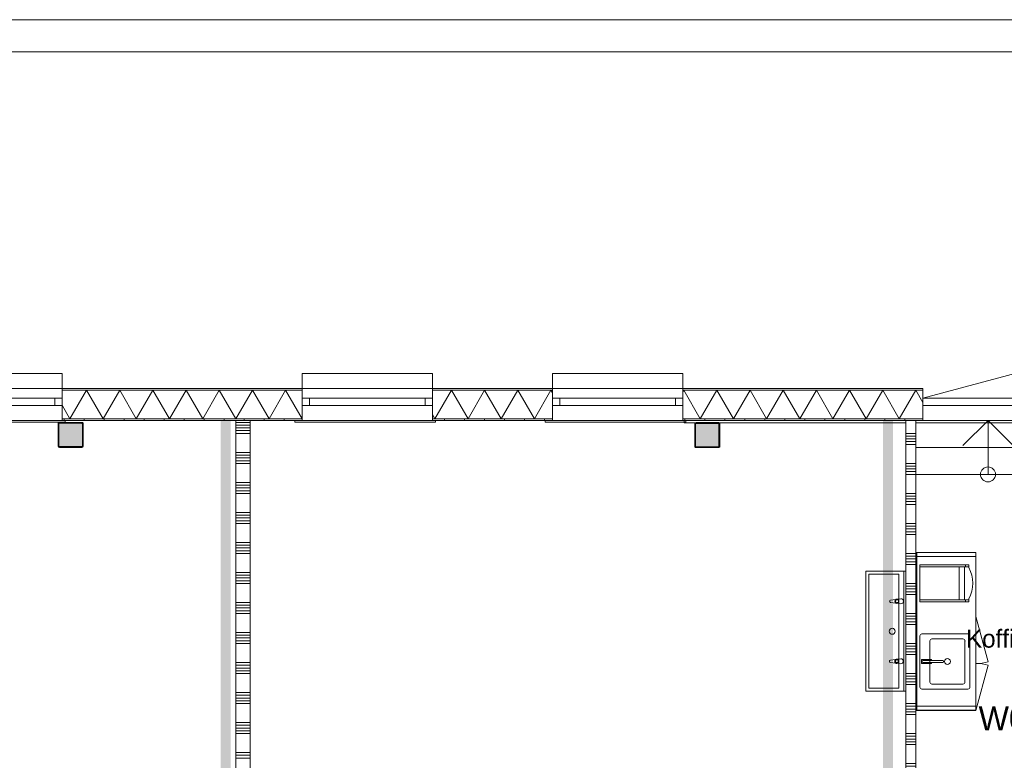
# Model space of a CAD drawing. Header units: millimetres. Extents: x -850 to 154668, y -25041 to 71030.
# Tile 172 of 211: x 40757 to 50593, y 46832 to 54235. Entities that reach past the tile are written whole.
import ezdxf
from ezdxf.enums import TextEntityAlignment as Align

# ---------------------------------------------------------------- set-up
doc = ezdxf.new("R2010")
doc.units = ezdxf.units.MM
doc.header["$MEASUREMENT"] = 0
doc.linetypes.add('Wipeout_Contour', pattern=[1000, 0, -1000])
for name, color, linetype in [('New_21 Buitenwanden', 7, 'Continuous'), ('New_21 Buitenwanden Deuren', 7, 'Continuous'), ('New_21 Buitenwanden Doorsnede-arcering', 7, 'Continuous'), ('New_21 Buitenwanden Laagscheidingslijnen', 7, 'Continuous'), ('New_21 Buitenwanden Ramen', 7, 'Continuous'), ('New_22 NC Binnenwanden', 7, 'Continuous'), ('New_22 NC Binnenwanden Doorsnede-arcering', 7, 'Continuous'), ('New_23 Vloeren', 7, 'Continuous'), ('New_24 Trappen', 7, 'Continuous'), ('New_72 Vaste Inrichting', 7, 'Continuous'), ('New_73 Keuken', 7, 'Continuous'), ('New_73 Keuken Afdek-arcering', 7, 'Continuous'), ('New_74 Sanitair', 7, 'Continuous'), ('New_Info Wandafwerking aanduiding', 7, 'Continuous'), ('New_Info Wandafwerking aanduiding Doorsnede-arcering', 7, 'Continuous'), ('New_Z Ruimtefuncties', 7, 'Continuous'), ('New_Z Ruimtefuncties Zone omranding', 7, 'Continuous'), ('New_Z Ruimtefuncties Zone tekst', 7, 'Continuous'), ('S-COLS-____-OTLN.RVT S', 7, 'Continuous'), ('S-COLS-____-OTLN.RVT S 2D arcering', 7, 'Continuous')]:
    doc.layers.add(name, color=color, linetype=linetype)
doc.styles.add('GENERATED_STYLE_1', font='txt')
doc.styles.add('GENERATED_STYLE_2', font='txt')
doc.linetypes.add('Regenwater', pattern='A,0,[1,UO-721 _wandafwerkingen 1e verdieping_2022-06-211.Shx,S=11.404762,R=0,X=0,Y=0.005006],-1499.5,0', length=1499.5)
pattern_1 = [(270, (0, 0), (200, 0), [])]

# ---------------------------------------------------------------- blocks, each defined once
blk = doc.blocks.new('Slab_3_2', base_point=(0, 51154.6))
at = {"layer": 'New_23 Vloeren', "color": 1, "linetype": 'Continuous', "lineweight": 0, "flags": 128}
blk.add_lwpolyline([(25600, 49879.9), (31400.4, 49880), (31400.4, 50230), (31940.2, 50230), (31940.2, 50378.2), (33240.2, 50378.2), (33240.2, 50230), (49780.3, 50230), (49780.3, 50378.2), (51080.3, 50378.2)], dxfattribs=at)
blk = doc.blocks.new('Wall_52_2', base_point=(49720.4, 47372.4))
at = {"color": 254, "linetype": 'Wipeout_Contour', "lineweight": 0, "ltscale": 275501.718551}
blk.add_wipeout([(49720.4, 47332.4), (50310.4, 47332.4), (50310.4, 47372.4), (49720.4, 47372.4)], dxfattribs=at).dxf.layer = 'New_73 Keuken Afdek-arcering'
at = {"layer": 'New_73 Keuken', "color": 1, "linetype": 'Continuous', "lineweight": 0, "flags": 128}
for points in [[(50310.4, 47372.4), (49720.4, 47372.4)], [(49720.4, 47332.4), (49720.4, 47372.4)], [(49720.4, 47332.4), (50310.4, 47332.4)], [(50310.4, 47332.4), (50310.4, 47372.4)]]:
    blk.add_lwpolyline(points, dxfattribs=at)
blk = doc.blocks.new('Kast basis 2D 22')
at = {"layer": 'New_73 Keuken', "color": 1, "linetype": 'Continuous', "lineweight": 0}
for p, q in [((0, 600), (940, 600)), ((940, 0), (940, 600)), ((175, 540), (175, 80)), ((705, 560), (195, 560)), ((470, 544), (430, 544)), ((430, 544), (430, 479)), ((441, 530), (441, 332.1)), ((441, 479), (441, 530)), ((459, 332.2), (459, 530)), ((459, 530), (459, 479)), ((470, 479), (470, 544)), ((725, 80), (725, 540)), ((225, 440), (225, 130)), ((655, 460), (245, 460)), ((430, 479), (441, 479)), ((441, 478), (430.3, 478)), ((430.3, 478), (430.3, 443)), ((430.3, 443), (441, 443)), ((441, 443), (441, 478)), ((459, 479), (470, 479)), ((469.7, 478), (459, 478)), ((459, 478), (459, 443)), ((459, 443), (469.7, 443)), ((469.7, 443), (469.7, 478)), ((675, 130), (675, 440)), ((245, 110), (655, 110)), ((0, 0), (940, 0)), ((0, 0), (454, -121.6)), ((195, 60), (705, 60)), ((940, 0), (486, -121.6))]:
    blk.add_line(p, q, dxfattribs=at)
blk.add_circle((450, 285), 30, dxfattribs=at)
for centre, radius, start, end in [((195, 540), 20, 90, 180), ((450, 530), 9, 0, 180), ((450, 530), 9, 0, 180), ((705, 540), 20, 0, 90), ((245, 440), 20, 90, 180), ((655, 440), 20, 0, 90), ((450, 332.1), 9, 180.14724, 0.14724), ((245, 130), 20, 180, 270), ((655, 130), 20, 270, 0), ((195, 80), 20, 180, 270), ((0, 0), 470, 345, 0), ((940, 0), 470, 180, 195), ((705, 80), 20, 270, 0)]:
    blk.add_arc(centre, radius, start, end, dxfattribs=at)
blk.add_point((245, 110), dxfattribs=at)
blk = doc.blocks.new('Slab_13_2', base_point=(31400.4, 53915))
at = {"layer": 'New_23 Vloeren', "color": 1, "linetype": 'Continuous', "lineweight": 0, "flags": 128}
blk.add_lwpolyline([(31400.4, 53915), (31400.4, 50700.2), (32380.3, 50700.2), (33680.3, 50700.2), (33680.3, 50550.2), (49780.3, 50550.2), (49780.3, 50230), (51080.3, 50230), (51080.3, 50550.2), (61610, 50550.2), (61610, 53915)], close=True, dxfattribs=at)
blk = doc.blocks.new('Kast basis multilade 22_2')
at = {"layer": 'New_73 Keuken', "color": 1, "linetype": 'Continuous', "lineweight": 0}
for p, q in [((0, 600), (640, 600)), ((640, 0), (640, 600)), ((0, 0), (640, 0))]:
    blk.add_line(p, q, dxfattribs=at)
blk = doc.blocks.new('Wasbak meervoudig 22')
at = {"layer": 'New_74 Sanitair', "color": 1, "linetype": 'Continuous', "lineweight": 0}
for p, q in [((-600, 0), (600, 0)), ((-600, -400), (-600, 0)), ((600, -400), (600, 0)), ((-600, -20), (600, -20)), ((570.6, -70), (-569.4, -70)), ((-569.4, -70), (-569.4, -370)), ((570.6, -370), (570.6, -70)), ((-569.4, -370), (570.6, -370)), ((-600, -400), (600, -400))]:
    blk.add_line(p, q, dxfattribs=at)
blk.add_circle((0.6, -137.2), 30, dxfattribs=at)
blk = doc.blocks.new('Stair_13_2')
at = {"layer": 'New_24 Trappen', "color": 7, "linetype": 'Continuous', "lineweight": 0}
for p, q in [((49710.4, 49690), (49710.4, 50230)), ((49710.4, 50230), (51150.4, 50230)), ((49710.4, 49960), (49710.4, 50230)), ((49710.4, 50230), (51150.4, 50230)), ((50430.4, 50230), (50180.4, 49980)), ((50430.4, 49960), (50430.4, 50230)), ((50680.4, 49980), (50430.4, 50230)), ((51150.4, 50230), (51150.4, 49690)), ((51150.4, 50230), (51150.4, 49960)), ((49710.4, 49690), (49710.4, 49960)), ((49710.4, 49960), (51150.4, 49960)), ((51150.4, 49960), (49710.4, 49960)), ((50430.4, 49690), (50430.4, 49960)), ((51150.4, 49960), (51150.4, 49690)), ((51150.4, 49690), (49710.4, 49690)), ((51150.4, 49690), (49710.4, 49690))]:
    blk.add_line(p, q, dxfattribs=at)
for start, end in [(0, 180), (180, 0)]:
    blk.add_arc((50430.4, 49690), 75, start, end, dxfattribs=at)
blk = doc.blocks.new('Wall_162_2', base_point=(61610, 53915))
at = {"layer": 'New_21 Buitenwanden', "color": 8, "linetype": 'Continuous', "lineweight": 0, "true_color": 0x778488, "flags": 128}
for points in [[(52630, 54235.2), (36890, 54235.2)], [(36890, 53915), (52630, 53915)]]:
    blk.add_lwpolyline(points, dxfattribs=at)
blk = doc.blocks.new('Wall_204_2', base_point=(49720.4, 48870))
at = {"color": 254, "linetype": 'Wipeout_Contour', "lineweight": 0, "ltscale": 279765.990117}
blk.add_wipeout([(49720.4, 48870), (50310.4, 48870), (50310.4, 48910), (49720.4, 48910)], dxfattribs=at).dxf.layer = 'New_73 Keuken Afdek-arcering'
at = {"layer": 'New_73 Keuken', "color": 1, "linetype": 'Continuous', "lineweight": 0, "flags": 128}
for points in [[(50310.4, 48910), (49720.4, 48910)], [(49720.4, 48910), (49720.4, 48870)], [(50310.4, 48910), (50310.4, 48870)], [(49720.4, 48870), (50310.4, 48870)]]:
    blk.add_lwpolyline(points, dxfattribs=at)
blk = doc.blocks.new('*X1390')
at = {"layer": 'New_21 Buitenwanden Doorsnede-arcering', "linetype": 'Continuous', "lineweight": 0, "true_color": 0xe9ebeb}
for points in [[(41252.5, 50532.2), (41252.5, 50532.1), (41402.5, 50532.1), (41402.5, 50532.2)], [(41552.5, 50532.2), (41552.5, 50532.1), (41702.5, 50532.1), (41702.5, 50532.2)], [(41852.5, 50532.2), (41852.5, 50532.1), (42002.5, 50532.1), (42002.5, 50532.2)], [(42152.5, 50532.2), (42152.5, 50532.1), (42302.5, 50532.1), (42302.5, 50532.2)], [(42452.5, 50532.2), (42452.5, 50532.1), (42602.5, 50532.1), (42602.5, 50532.2)], [(42752.5, 50532.2), (42752.5, 50532.1), (42902.5, 50532.1), (42902.5, 50532.2)], [(43052.5, 50532.2), (43052.5, 50532.1), (43202.5, 50532.1), (43202.5, 50532.2)], [(43352.5, 50532.2), (43352.5, 50532.1), (43502.5, 50532.1), (43502.5, 50532.2)]]:
    blk.add_hatch(color=254, dxfattribs=at).paths.add_polyline_path(points)
blk = doc.blocks.new('*X1391')
at = {"layer": 'New_21 Buitenwanden Doorsnede-arcering', "linetype": 'Continuous', "lineweight": 0, "true_color": 0xe9ebeb}
for points in [[(44880.3, 50532.1), (45002.5, 50532.1), (45002.5, 50532.2), (44880.3, 50532.2)], [(45152.5, 50532.2), (45152.5, 50532.1), (45302.5, 50532.1), (45302.5, 50532.2)], [(45452.5, 50532.2), (45452.5, 50532.1), (45602.5, 50532.1), (45602.5, 50532.2)], [(45752.5, 50532.2), (45752.5, 50532.1), (45902.5, 50532.1), (45902.5, 50532.2)], [(46080.3, 50532.2), (46052.5, 50532.2), (46052.5, 50532.1), (46080.3, 50532.1)]]:
    blk.add_hatch(color=254, dxfattribs=at).paths.add_polyline_path(points)
blk = doc.blocks.new('*X1392')
at = {"layer": 'New_21 Buitenwanden Doorsnede-arcering', "linetype": 'Continuous', "lineweight": 0, "true_color": 0xe9ebeb}
for points in [[(47380.3, 50532.1), (47402.5, 50532.1), (47402.5, 50532.2), (47380.3, 50532.2)], [(47552.5, 50532.2), (47552.5, 50532.1), (47702.5, 50532.1), (47702.5, 50532.2)], [(47852.5, 50532.2), (47852.5, 50532.1), (48002.5, 50532.1), (48002.5, 50532.2)], [(48152.5, 50532.2), (48152.5, 50532.1), (48302.5, 50532.1), (48302.5, 50532.2)], [(48452.5, 50532.2), (48452.5, 50532.1), (48602.5, 50532.1), (48602.5, 50532.2)], [(48752.5, 50532.2), (48752.5, 50532.1), (48902.5, 50532.1), (48902.5, 50532.2)], [(49052.5, 50532.2), (49052.5, 50532.1), (49202.5, 50532.1), (49202.5, 50532.2)], [(49352.5, 50532.2), (49352.5, 50532.1), (49502.5, 50532.1), (49502.5, 50532.2)], [(49780.3, 50532.2), (49652.5, 50532.2), (49652.5, 50532.1), (49780.3, 50532.1)]]:
    blk.add_hatch(color=254, dxfattribs=at).paths.add_polyline_path(points)
blk = doc.blocks.new('*X1398')
at = {"layer": 'New_21 Buitenwanden Doorsnede-arcering', "linetype": 'Continuous', "lineweight": 0, "true_color": 0xe9ebeb}
for points in [[(41252.5, 50245.1), (41252.5, 50245), (41402.5, 50245), (41402.5, 50245.1)], [(41552.5, 50245.1), (41552.5, 50245), (41702.5, 50245), (41702.5, 50245.1)], [(41852.5, 50245.1), (41852.5, 50245), (42002.5, 50245), (42002.5, 50245.1)], [(42152.5, 50245.1), (42152.5, 50245), (42302.5, 50245), (42302.5, 50245.1)], [(42452.5, 50245.1), (42452.5, 50245), (42602.5, 50245), (42602.5, 50245.1)], [(42752.5, 50245.1), (42752.5, 50245), (42902.5, 50245), (42902.5, 50245.1)], [(43052.5, 50245.1), (43052.5, 50245), (43202.5, 50245), (43202.5, 50245.1)], [(43352.5, 50245.1), (43352.5, 50245), (43502.5, 50245), (43502.5, 50245.1)]]:
    blk.add_hatch(color=254, dxfattribs=at).paths.add_polyline_path(points)
blk = doc.blocks.new('*X1399')
at = {"layer": 'New_21 Buitenwanden Doorsnede-arcering', "linetype": 'Continuous', "lineweight": 0, "true_color": 0xe9ebeb}
for points in [[(44880.3, 50245), (45002.5, 50245), (45002.5, 50245.1), (44880.3, 50245.1)], [(45152.5, 50245.1), (45152.5, 50245), (45302.5, 50245), (45302.5, 50245.1)], [(45452.5, 50245.1), (45452.5, 50245), (45602.5, 50245), (45602.5, 50245.1)], [(45752.5, 50245.1), (45752.5, 50245), (45902.5, 50245), (45902.5, 50245.1)], [(46080.3, 50245.1), (46052.5, 50245.1), (46052.5, 50245), (46080.3, 50245)]]:
    blk.add_hatch(color=254, dxfattribs=at).paths.add_polyline_path(points)
blk = doc.blocks.new('*X1400')
at = {"layer": 'New_21 Buitenwanden Doorsnede-arcering', "linetype": 'Continuous', "lineweight": 0, "true_color": 0xe9ebeb}
for points in [[(47380.3, 50245), (47402.5, 50245), (47402.5, 50245.1), (47380.3, 50245.1)], [(47552.5, 50245.1), (47552.5, 50245), (47702.5, 50245), (47702.5, 50245.1)], [(47852.5, 50245.1), (47852.5, 50245), (48002.5, 50245), (48002.5, 50245.1)], [(48152.5, 50245.1), (48152.5, 50245), (48302.5, 50245), (48302.5, 50245.1)], [(48452.5, 50245.1), (48452.5, 50245), (48602.5, 50245), (48602.5, 50245.1)], [(48752.5, 50245.1), (48752.5, 50245), (48902.5, 50245), (48902.5, 50245.1)], [(49052.5, 50245.1), (49052.5, 50245), (49202.5, 50245), (49202.5, 50245.1)], [(49352.5, 50245.1), (49352.5, 50245), (49502.5, 50245), (49502.5, 50245.1)], [(49780.3, 50245.1), (49652.5, 50245.1), (49652.5, 50245), (49780.3, 50245)]]:
    blk.add_hatch(color=254, dxfattribs=at).paths.add_polyline_path(points)
blk = doc.blocks.new('*X1406')
at = {"layer": 'New_21 Buitenwanden Doorsnede-arcering', "color": 254, "linetype": 'Continuous', "lineweight": 0, "true_color": 0xe9ebeb}
for p, q in [((41424.9, 50532.1), (41259.2, 50245.1)), ((41424.9, 50532.1), (41590.6, 50245.1)), ((41756.3, 50532.1), (41590.6, 50245.1)), ((41756.3, 50532.1), (41922, 50245.1)), ((42087.7, 50532.1), (41922, 50245.1)), ((42087.7, 50532.1), (42253.4, 50245.1)), ((42419.1, 50532.1), (42253.4, 50245.1)), ((42419.1, 50532.1), (42584.8, 50245.1)), ((42750.5, 50532.1), (42584.8, 50245.1)), ((42750.5, 50532.1), (42916.2, 50245.1)), ((43081.9, 50532.1), (42916.2, 50245.1)), ((43081.9, 50532.1), (43247.6, 50245.1)), ((43413.3, 50532.1), (43247.6, 50245.1)), ((43413.3, 50532.1), (43579, 50245.1)), ((41180.3, 50381.8), (41259.2, 50245.1)), ((43580.3, 50247.3), (43579, 50245.1))]:
    blk.add_line(p, q, dxfattribs=at)
blk = doc.blocks.new('*X1407')
at = {"layer": 'New_21 Buitenwanden Doorsnede-arcering', "color": 254, "linetype": 'Continuous', "lineweight": 0, "true_color": 0xe9ebeb}
for p, q in [((45070.3, 50532.1), (44904.6, 50245.1)), ((45070.3, 50532.1), (45236, 50245.1)), ((45401.7, 50532.1), (45236, 50245.1)), ((45401.7, 50532.1), (45567.4, 50245.1)), ((45733.1, 50532.1), (45567.4, 50245.1)), ((45733.1, 50532.1), (45898.8, 50245.1)), ((46064.5, 50532.1), (45898.8, 50245.1)), ((46064.5, 50532.1), (46080.3, 50504.7)), ((44880.3, 50287.2), (44904.6, 50245.1))]:
    blk.add_line(p, q, dxfattribs=at)
blk = doc.blocks.new('*X1408')
at = {"layer": 'New_21 Buitenwanden Doorsnede-arcering', "color": 254, "linetype": 'Continuous', "lineweight": 0, "true_color": 0xe9ebeb}
for p, q in [((47390.1, 50532.1), (47380.3, 50515.1)), ((47390.1, 50532.1), (47555.8, 50245.1)), ((47721.5, 50532.1), (47555.8, 50245.1)), ((47721.5, 50532.1), (47887.2, 50245.1)), ((48052.9, 50532.1), (47887.2, 50245.1)), ((48052.9, 50532.1), (48218.6, 50245.1)), ((48384.3, 50532.1), (48218.6, 50245.1)), ((48384.3, 50532.1), (48550, 50245.1)), ((48715.7, 50532.1), (48550, 50245.1)), ((48715.7, 50532.1), (48881.4, 50245.1)), ((49047.1, 50532.1), (48881.4, 50245.1)), ((49047.1, 50532.1), (49212.8, 50245.1)), ((49378.5, 50532.1), (49212.8, 50245.1)), ((49378.5, 50532.1), (49544.2, 50245.1)), ((49709.9, 50532.1), (49544.2, 50245.1)), ((49709.9, 50532.1), (49780.3, 50410.1))]:
    blk.add_line(p, q, dxfattribs=at)
blk = doc.blocks.new('R1 22_7')
at = {"layer": 'New_21 Buitenwanden Ramen', "color": 1, "linetype": 'Continuous', "lineweight": 0}
for p, q in [((-725, 150.2), (-725, 168.2)), ((-725, 168.2), (680, 168.2)), ((-650, 150.2), (-680, 150.2)), ((-650, 150.2), (-680, 150.2)), ((-650, 135.2), (-650, 150.2)), ((-650, 135.2), (-650, 150.2)), ((-650, 0), (-650, 135.1)), ((-650, 0), (-650, 135.1)), ((650, 135.2), (650, 150.2)), ((650, 135.2), (650, 150.2)), ((650, 150.2), (680, 150.2)), ((650, 150.2), (680, 150.2)), ((650, 0), (650, 135.1)), ((650, 0), (650, 135.1)), ((680, 168.2), (680, 150.2)), ((-650, 0), (-577, 0)), ((-650, -72), (-650, 0)), ((-650, -72), (-650, 0)), ((-577, 0), (-577, -72)), ((-577, 0), (577, 0)), ((577, -72), (577, 0)), ((577, 0), (650, 0)), ((650, -72), (650, 0)), ((650, -72), (650, 0)), ((-577, -72), (-650, -72)), ((-650, -152), (-650, -72)), ((577, -72), (-577, -72)), ((650, -72), (577, -72)), ((650, -152), (650, -72)), ((-650, -170), (-650, -320)), ((650, -320), (650, -170)), ((-650, -320), (650, -320))]:
    blk.add_line(p, q, dxfattribs=at)
at = {"layer": 'New_21 Buitenwanden Ramen', "color": 9, "linetype": 'Continuous', "lineweight": 0}
for p, q in [((-650, 150.2), (650, 150.2)), ((-650, 135.1), (-650, 135.2)), ((-650, 135.1), (-650, 135.2)), ((650, 135.1), (650, 135.2)), ((650, 135.1), (650, 135.2)), ((-650, -170), (-650, -152)), ((650, -170), (650, -152))]:
    blk.add_line(p, q, dxfattribs=at)
blk = doc.blocks.new('D1 bl 22')
at = {"layer": 'New_21 Buitenwanden Deuren', "color": 1, "linetype": 'Continuous', "lineweight": 0}
for p, q in [((650, 0), (-605.7, 336.5)), ((-650, 80), (-650, 0)), ((650, 0), (-650, 0)), ((-650, 0), (-650, -72)), ((-650, 0), (-650, -72)), ((650, 80), (650, 0)), ((650, 0), (650, -72)), ((650, 0), (650, -72)), ((-650, -72), (-650, -207.1)), ((-650, -72), (-650, -207.1)), ((650, -72), (650, -207.1)), ((650, -72), (650, -207.1)), ((-650, -222.2), (-675, -222.2)), ((-650, -222.2), (-675, -222.2)), ((-650, -207.2), (-650, -222.2)), ((-650, -207.2), (-650, -222.2)), ((650, -207.2), (650, -222.2)), ((650, -207.2), (650, -222.2)), ((650, -222.2), (675, -222.2)), ((650, -222.2), (675, -222.2))]:
    blk.add_line(p, q, dxfattribs=at)
at = {"layer": 'New_21 Buitenwanden Deuren', "color": 9, "linetype": 'Continuous', "lineweight": 0}
for p, q in [((-650, 98), (-650, 80)), ((650, 98), (650, 80)), ((-650, -207.1), (-650, -207.2)), ((-650, -207.1), (-650, -207.2)), ((650, -207.1), (650, -207.2)), ((650, -207.1), (650, -207.2))]:
    blk.add_line(p, q, dxfattribs=at)
at = {"layer": 'New_21 Buitenwanden Deuren', "color": 1, "linetype": 'Continuous', "lineweight": 0}
blk.add_arc((650, 0), 1300, 165, 180, dxfattribs=at)
blk = doc.blocks.new('Wall_217_2', base_point=(33515.2, 50230))
at = {"layer": 'New_21 Buitenwanden Doorsnede-arcering', "linetype": 'Continuous', "lineweight": 0, "true_color": 0xe9ebeb}
h = blk.add_hatch(dxfattribs=at)
h.set_pattern_fill('930_Lijnen_vert_200_0002', color=254, style=0, pattern_type=2)
h.set_pattern_definition(pattern_1)
h.paths.add_polyline_path([(41180.3, 50245), (41180.3, 50230), (43580.3, 50230), (43580.3, 50245)])
h = blk.add_hatch(dxfattribs=at)
h.set_pattern_fill('930_Lijnen_vert_200_0002', color=254, style=0, pattern_type=2)
h.set_pattern_definition(pattern_1)
h.paths.add_polyline_path([(44880.3, 50245), (44880.3, 50230), (46080.3, 50230), (46080.3, 50245)])
h = blk.add_hatch(dxfattribs=at)
h.set_pattern_fill('930_Lijnen_vert_200_0002', color=254, style=0, pattern_type=2)
h.set_pattern_definition(pattern_1)
h.paths.add_polyline_path([(47380.3, 50230), (49780.3, 50230), (49780.3, 50245), (47380.3, 50245)])
at = {"layer": 'New_21 Buitenwanden', "color": 8, "linetype": 'Continuous', "lineweight": 0, "true_color": 0x778488}
for p, q in [((41180.3, 50550.2), (41180.3, 50532.2)), ((41180.3, 50532.2), (41180.3, 50452.2)), ((43580.3, 50550.2), (43580.3, 50532.2)), ((43580.3, 50532.2), (43580.3, 50452.2)), ((44880.3, 50550.2), (44880.3, 50532.2)), ((44880.3, 50532.2), (44880.3, 50452.2)), ((46080.3, 50550.2), (46080.3, 50532.2)), ((46080.3, 50532.2), (46080.3, 50452.2)), ((47380.3, 50550.2), (47380.3, 50532.2)), ((47380.3, 50532.2), (47380.3, 50452.2)), ((49780.3, 50550.2), (49780.3, 50532.2)), ((49780.3, 50532.2), (49780.3, 50452.2)), ((41180.3, 50452.2), (41180.3, 50380.2)), ((41180.3, 50380.2), (41180.3, 50245.1)), ((43580.3, 50452.2), (43580.3, 50380.2)), ((43580.3, 50380.2), (43580.3, 50245.1)), ((44880.3, 50452.2), (44880.3, 50380.2)), ((44880.3, 50380.2), (44880.3, 50245.1)), ((46080.3, 50452.2), (46080.3, 50380.2)), ((46080.3, 50380.2), (46080.3, 50245.1)), ((47380.3, 50452.2), (47380.3, 50380.2)), ((47380.3, 50380.2), (47380.3, 50245.1)), ((49780.3, 50452.2), (49780.3, 50380.2)), ((49780.3, 50380.2), (49780.3, 50245.1)), ((41180.3, 50245.1), (41180.3, 50245)), ((41180.3, 50245), (41180.3, 50230)), ((41180.3, 50230), (41210.3, 50230)), ((43580.3, 50230), (43550.3, 50230)), ((43580.3, 50245.1), (43580.3, 50245)), ((43580.3, 50245), (43580.3, 50230)), ((44880.3, 50245.1), (44880.3, 50245)), ((44880.3, 50245), (44880.3, 50230)), ((44880.3, 50230), (44910.3, 50230)), ((46080.3, 50230), (46050.3, 50230)), ((46080.3, 50245.1), (46080.3, 50245)), ((46080.3, 50245), (46080.3, 50230)), ((47380.3, 50245.1), (47380.3, 50245)), ((47380.3, 50245), (47380.3, 50230)), ((47380.3, 50230), (47410.3, 50230)), ((49780.3, 50230), (49755.3, 50230)), ((49780.3, 50245.1), (49780.3, 50245)), ((49780.3, 50245), (49780.3, 50230))]:
    blk.add_line(p, q, dxfattribs=at)
at = {"layer": 'New_21 Buitenwanden', "color": 8, "linetype": 'Continuous', "lineweight": 0, "true_color": 0x778488, "flags": 128}
for points in [[(43580.3, 50550.2), (41180.3, 50550.2)], [(46080.3, 50550.2), (44880.3, 50550.2)], [(49780.3, 50550.2), (47380.3, 50550.2)], [(41180.3, 50230), (43580.3, 50230)], [(44880.3, 50230), (46080.3, 50230)], [(47380.3, 50230), (49780.3, 50230)]]:
    blk.add_lwpolyline(points, dxfattribs=at)
at = {"layer": 'New_21 Buitenwanden Laagscheidingslijnen', "color": 8, "linetype": 'Continuous', "lineweight": 0, "true_color": 0x778488}
for p, q in [((43580.3, 50532.2), (41180.3, 50532.2)), ((43580.3, 50532.1), (41180.3, 50532.1)), ((46080.3, 50532.2), (44880.3, 50532.2)), ((46080.3, 50532.1), (44880.3, 50532.1)), ((49780.3, 50532.2), (47380.3, 50532.2)), ((49780.3, 50532.1), (47380.3, 50532.1)), ((41180.3, 50245.1), (43580.3, 50245.1)), ((41180.3, 50245), (43580.3, 50245)), ((44880.3, 50245.1), (46080.3, 50245.1)), ((44880.3, 50245), (46080.3, 50245)), ((47380.3, 50245.1), (49780.3, 50245.1)), ((47380.3, 50245), (49780.3, 50245))]:
    blk.add_line(p, q, dxfattribs=at)
at = {"layer": 'New_21 Buitenwanden', "color": 8, "lineweight": 0, "true_color": 0x778488}
for name in ['*X1406', '*X1390', '*X1391', '*X1407', '*X1392', '*X1408', '*X1398', '*X1399', '*X1400']:
    blk.add_blockref(name, (0, 0), dxfattribs=at)
at = {"layer": 'New_21 Buitenwanden Deuren', "color": 1, "linetype": 'Continuous', "lineweight": 0, "xscale": -1, "zscale": 1000}
blk.add_blockref('D1 bl 22', (50430.3, 50452.2), dxfattribs=at)
at = {"layer": 'New_21 Buitenwanden Ramen', "color": 1, "linetype": 'Continuous', "lineweight": 0, "xscale": -1, "zscale": 1000, "rotation": 180}
for p in [(40530.3, 50380.2), (44230.3, 50380.2), (46730.3, 50380.2)]:
    blk.add_blockref('R1 22_7', p, dxfattribs=at)
blk = doc.blocks.new('Kraan 22')
at = {"layer": 'New_74 Sanitair', "color": 1, "linetype": 'Continuous', "lineweight": 0}
for p, q in [((-25, 0), (-21, -42)), ((21, -42), (25, 0)), ((-17.7, -51.5), (-11.1, -104.4)), ((-13.6, -39.8), (-13.6, -24.9)), ((-13.6, -24.9), (13.6, -24.9)), ((11.1, -104.4), (17.7, -51.5)), ((13.6, -24.9), (13.6, -39.8))]:
    blk.add_line(p, q, dxfattribs=at)
for centre, radius, start, end in [((0, 0), 25, 0, 180), ((0, -40.1), 21.1, 185.16961, 212.77103), ((0, -40.1), 21.1, 212.77103, 327.22897), ((0, -39.8), 13.6, 180, 0), ((0, -40.1), 21.1, 327.22897, 354.83039), ((0, -103), 11.2, 187.13892, 352.86108)]:
    blk.add_arc(centre, radius, start, end, dxfattribs=at)
blk = doc.blocks.new('Column 215[55]_2', base_point=(0.5, 3))
at = {"layer": 'S-COLS-____-OTLN.RVT S 2D arcering', "linetype": 'Continuous', "lineweight": 0, "true_color": 0x778488}
h = blk.add_hatch(color=8, dxfattribs=at)
h.paths.add_polyline_path([(41140.7, 49973.1), (41141.7, 49968.2), (41144.5, 49963.9), (41148.7, 49961.1), (41153.7, 49960.1), (41377.7, 49960.1), (41382.6, 49961.1), (41386.9, 49963.9), (41389.7, 49968.2), (41390.7, 49973.1), (41390.7, 50197.1), (41389.7, 50202.1), (41386.9, 50206.3), (41382.6, 50209.1), (41377.7, 50210.1), (41153.7, 50210.1), (41148.7, 50209.1), (41144.5, 50206.3), (41141.7, 50202.1), (41140.7, 50197.1)])
h.paths.add_polyline_path([(41377.7, 49968.1), (41153.7, 49968.1), (41151.7, 49968.5), (41150.1, 49969.6), (41149, 49971.2), (41148.7, 49973.1), (41148.7, 50197.1), (41149, 50199.1), (41150.1, 50200.7), (41151.7, 50201.8), (41153.7, 50202.1), (41377.7, 50202.1), (41379.6, 50201.8), (41381.2, 50200.7), (41382.3, 50199.1), (41382.7, 50197.1), (41382.7, 49973.1), (41382.3, 49971.2), (41381.2, 49969.6), (41379.6, 49968.5)], flags=0)
blk.add_hatch(color=8, dxfattribs=at).paths.add_polyline_path([(41377.7, 50202.1), (41153.7, 50202.1), (41151.7, 50201.8), (41150.1, 50200.7), (41149, 50199.1), (41148.7, 50197.1), (41148.7, 49973.1), (41149, 49971.2), (41150.1, 49969.6), (41151.7, 49968.5), (41153.7, 49968.1), (41377.7, 49968.1), (41379.6, 49968.5), (41381.2, 49969.6), (41382.3, 49971.2), (41382.7, 49973.1), (41382.7, 50197.1), (41382.3, 50199.1), (41381.2, 50200.7), (41379.6, 50201.8)])
at = {"layer": 'S-COLS-____-OTLN.RVT S', "color": 1, "linetype": 'Continuous', "lineweight": 0}
for p, q in [((41141.7, 50202.1), (41140.7, 50197.1)), ((41140.7, 50197.1), (41140.7, 49973.1)), ((41144.5, 50206.3), (41141.7, 50202.1)), ((41148.7, 50209.1), (41144.5, 50206.3)), ((41153.7, 50210.1), (41148.7, 50209.1)), ((41148.7, 50197.1), (41149, 50199.1)), ((41148.7, 49973.1), (41148.7, 50197.1)), ((41149, 50199.1), (41150.1, 50200.7)), ((41150.1, 50200.7), (41151.7, 50201.8)), ((41151.7, 50201.8), (41153.7, 50202.1)), ((41377.7, 50210.1), (41153.7, 50210.1)), ((41153.7, 50202.1), (41377.7, 50202.1)), ((41382.6, 50209.1), (41377.7, 50210.1)), ((41377.7, 50202.1), (41379.6, 50201.8)), ((41379.6, 50201.8), (41381.2, 50200.7)), ((41381.2, 50200.7), (41382.3, 50199.1)), ((41382.3, 50199.1), (41382.7, 50197.1)), ((41386.9, 50206.3), (41382.6, 50209.1)), ((41382.7, 50197.1), (41382.7, 49973.1)), ((41389.7, 50202.1), (41386.9, 50206.3)), ((41390.7, 50197.1), (41389.7, 50202.1)), ((41390.7, 49973.1), (41390.7, 50197.1)), ((41140.7, 49973.1), (41141.7, 49968.2)), ((41149, 49971.2), (41148.7, 49973.1)), ((41150.1, 49969.6), (41149, 49971.2)), ((41151.7, 49968.5), (41150.1, 49969.6)), ((41381.2, 49969.6), (41379.6, 49968.5)), ((41382.3, 49971.2), (41381.2, 49969.6)), ((41382.7, 49973.1), (41382.3, 49971.2)), ((41389.7, 49968.2), (41390.7, 49973.1)), ((41141.7, 49968.2), (41144.5, 49963.9)), ((41144.5, 49963.9), (41148.7, 49961.1)), ((41148.7, 49961.1), (41153.7, 49960.1)), ((41153.7, 49968.1), (41151.7, 49968.5)), ((41377.7, 49968.1), (41153.7, 49968.1)), ((41153.7, 49960.1), (41377.7, 49960.1)), ((41379.6, 49968.5), (41377.7, 49968.1)), ((41377.7, 49960.1), (41382.6, 49961.1)), ((41382.6, 49961.1), (41386.9, 49963.9)), ((41386.9, 49963.9), (41389.7, 49968.2))]:
    blk.add_line(p, q, dxfattribs=at)
blk = doc.blocks.new('Column 216[56]_2', base_point=(0.5, 3))
at = {"layer": 'S-COLS-____-OTLN.RVT S 2D arcering', "linetype": 'Continuous', "lineweight": 0, "true_color": 0x778488}
h = blk.add_hatch(color=8, dxfattribs=at)
h.paths.add_polyline_path([(47500.8, 49971), (47501.8, 49966), (47504.6, 49961.8), (47508.9, 49958.9), (47513.8, 49958), (47737.8, 49958), (47742.8, 49958.9), (47747, 49961.8), (47749.9, 49966), (47750.8, 49971), (47750.8, 50195), (47749.9, 50199.9), (47747, 50204.1), (47742.8, 50207), (47737.8, 50208), (47513.8, 50208), (47508.9, 50207), (47504.6, 50204.1), (47501.8, 50199.9), (47500.8, 50195)])
h.paths.add_polyline_path([(47737.8, 49966), (47513.8, 49966), (47511.9, 49966.3), (47510.3, 49967.4), (47509.2, 49969), (47508.8, 49971), (47508.8, 50195), (47509.2, 50196.9), (47510.3, 50198.5), (47511.9, 50199.6), (47513.8, 50200), (47737.8, 50200), (47739.8, 50199.6), (47741.4, 50198.5), (47742.5, 50196.9), (47742.8, 50195), (47742.8, 49971), (47742.5, 49969), (47741.4, 49967.4), (47739.8, 49966.3)], flags=0)
blk.add_hatch(color=8, dxfattribs=at).paths.add_polyline_path([(47737.8, 50200), (47513.8, 50200), (47511.9, 50199.6), (47510.3, 50198.5), (47509.2, 50196.9), (47508.8, 50195), (47508.8, 49971), (47509.2, 49969), (47510.3, 49967.4), (47511.9, 49966.3), (47513.8, 49966), (47737.8, 49966), (47739.8, 49966.3), (47741.4, 49967.4), (47742.5, 49969), (47742.8, 49971), (47742.8, 50195), (47742.5, 50196.9), (47741.4, 50198.5), (47739.8, 50199.6)])
at = {"layer": 'S-COLS-____-OTLN.RVT S', "color": 1, "linetype": 'Continuous', "lineweight": 0}
for p, q in [((47501.8, 50199.9), (47500.8, 50195)), ((47500.8, 50195), (47500.8, 49971)), ((47504.6, 50204.1), (47501.8, 50199.9)), ((47508.9, 50207), (47504.6, 50204.1)), ((47508.8, 50195), (47509.2, 50196.9)), ((47508.8, 49971), (47508.8, 50195)), ((47513.8, 50208), (47508.9, 50207)), ((47509.2, 50196.9), (47510.3, 50198.5)), ((47510.3, 50198.5), (47511.9, 50199.6)), ((47511.9, 50199.6), (47513.8, 50200)), ((47737.8, 50208), (47513.8, 50208)), ((47513.8, 50200), (47737.8, 50200)), ((47742.8, 50207), (47737.8, 50208)), ((47737.8, 50200), (47739.8, 50199.6)), ((47739.8, 50199.6), (47741.4, 50198.5)), ((47741.4, 50198.5), (47742.5, 50196.9)), ((47742.5, 50196.9), (47742.8, 50195)), ((47747, 50204.1), (47742.8, 50207)), ((47742.8, 50195), (47742.8, 49971)), ((47749.9, 50199.9), (47747, 50204.1)), ((47750.8, 50195), (47749.9, 50199.9)), ((47750.8, 49971), (47750.8, 50195)), ((47500.8, 49971), (47501.8, 49966)), ((47509.2, 49969), (47508.8, 49971)), ((47742.8, 49971), (47742.5, 49969)), ((47749.9, 49966), (47750.8, 49971)), ((47501.8, 49966), (47504.6, 49961.8)), ((47504.6, 49961.8), (47508.9, 49958.9)), ((47508.9, 49958.9), (47513.8, 49958)), ((47510.3, 49967.4), (47509.2, 49969)), ((47511.9, 49966.3), (47510.3, 49967.4)), ((47513.8, 49966), (47511.9, 49966.3)), ((47737.8, 49966), (47513.8, 49966)), ((47513.8, 49958), (47737.8, 49958)), ((47739.8, 49966.3), (47737.8, 49966)), ((47737.8, 49958), (47742.8, 49958.9)), ((47741.4, 49967.4), (47739.8, 49966.3)), ((47742.5, 49969), (47741.4, 49967.4)), ((47742.8, 49958.9), (47747, 49961.8)), ((47747, 49961.8), (47749.9, 49966))]:
    blk.add_line(p, q, dxfattribs=at)
blk = doc.blocks.new('*X2727')
at = {"layer": 'New_22 NC Binnenwanden Doorsnede-arcering', "color": 254, "linetype": 'Continuous', "lineweight": 0, "true_color": 0xe9ebeb}
for p, q in [((42915.4, 50209.7), (43060.4, 50209.7)), ((42915.4, 50182.3), (43060.4, 50182.3)), ((42915.4, 50154.9), (43060.4, 50154.9)), ((42915.4, 50127.4), (43060.4, 50127.4)), ((42915.4, 50100), (43060.4, 50100)), ((42915.4, 49909.7), (43060.4, 49909.7)), ((42915.4, 49882.3), (43060.4, 49882.3)), ((42915.4, 49854.9), (43060.4, 49854.9)), ((42915.4, 49827.4), (43060.4, 49827.4)), ((42915.4, 49800), (43060.4, 49800)), ((42915.4, 49609.7), (43060.4, 49609.7)), ((42915.4, 49582.3), (43060.4, 49582.3)), ((42915.4, 49554.9), (43060.4, 49554.9)), ((42915.4, 49527.4), (43060.4, 49527.4)), ((42915.4, 49500), (43060.4, 49500)), ((42915.4, 49309.7), (43060.4, 49309.7)), ((42915.4, 49282.3), (43060.4, 49282.3)), ((42915.4, 49254.9), (43060.4, 49254.9)), ((42915.4, 49227.4), (43060.4, 49227.4)), ((42915.4, 49200), (43060.4, 49200)), ((42915.4, 49009.7), (43060.4, 49009.7)), ((42915.4, 48982.3), (43060.4, 48982.3)), ((42915.4, 48954.9), (43060.4, 48954.9)), ((42915.4, 48927.4), (43060.4, 48927.4)), ((42915.4, 48900), (43060.4, 48900)), ((42915.4, 48709.7), (43060.4, 48709.7)), ((42915.4, 48682.3), (43060.4, 48682.3)), ((42915.4, 48654.9), (43060.4, 48654.9)), ((42915.4, 48627.4), (43060.4, 48627.4)), ((42915.4, 48600), (43060.4, 48600)), ((42915.4, 48409.7), (43060.4, 48409.7)), ((42915.4, 48382.3), (43060.4, 48382.3)), ((42915.4, 48354.9), (43060.4, 48354.9)), ((42915.4, 48327.4), (43060.4, 48327.4)), ((42915.4, 48300), (43060.4, 48300)), ((42915.4, 48109.7), (43060.4, 48109.7)), ((42915.4, 48082.3), (43060.4, 48082.3)), ((42915.4, 48054.9), (43060.4, 48054.9)), ((42915.4, 48027.4), (43060.4, 48027.4)), ((42915.4, 48000), (43060.4, 48000)), ((42915.4, 47809.7), (43060.4, 47809.7)), ((42915.4, 47782.3), (43060.4, 47782.3)), ((42915.4, 47754.9), (43060.4, 47754.9)), ((42915.4, 47727.4), (43060.4, 47727.4)), ((42915.4, 47700), (43060.4, 47700)), ((42915.4, 47509.7), (43060.4, 47509.7)), ((42915.4, 47482.3), (43060.4, 47482.3)), ((42915.4, 47454.9), (43060.4, 47454.9)), ((42915.4, 47427.4), (43060.4, 47427.4)), ((42915.4, 47400), (43060.4, 47400)), ((42915.4, 47209.7), (43060.4, 47209.7)), ((42915.4, 47182.3), (43060.4, 47182.3)), ((42915.4, 47154.9), (43060.4, 47154.9)), ((42915.4, 47127.4), (43060.4, 47127.4)), ((42915.4, 47100), (43060.4, 47100)), ((42915.4, 46909.7), (43060.4, 46909.7)), ((42915.4, 46882.3), (43060.4, 46882.3)), ((42915.4, 46854.9), (43060.4, 46854.9))]:
    blk.add_line(p, q, dxfattribs=at)
blk = doc.blocks.new('Wall_542_2', base_point=(43060.4, 50230))
at = {"layer": 'New_22 NC Binnenwanden', "color": 8, "linetype": 'Continuous', "lineweight": 0, "true_color": 0x778488, "flags": 128}
for points in [[(42915.4, 50230), (42915.4, 40995)], [(43060.4, 50230), (42915.4, 50230)], [(43060.4, 40995), (43060.4, 50230)]]:
    blk.add_lwpolyline(points, dxfattribs=at)
at = {"layer": 'New_22 NC Binnenwanden', "color": 8, "lineweight": 0, "true_color": 0x778488}
blk.add_blockref('*X2727', (0, 0), dxfattribs=at)
blk = doc.blocks.new('*X2744')
at = {"layer": 'New_22 NC Binnenwanden Doorsnede-arcering', "color": 254, "linetype": 'Continuous', "lineweight": 0, "true_color": 0xe9ebeb}
for p, q in [((49710.4, 50100), (49610.4, 50100)), ((49710.4, 50072.5), (49610.4, 50072.5)), ((49710.4, 50045.1), (49610.4, 50045.1)), ((49710.4, 50017.7), (49610.4, 50017.7)), ((49710.4, 49990.2), (49610.4, 49990.2)), ((49710.4, 49800), (49610.4, 49800)), ((49710.4, 49772.5), (49610.4, 49772.5)), ((49710.4, 49745.1), (49610.4, 49745.1)), ((49710.4, 49717.7), (49610.4, 49717.7)), ((49710.4, 49690.2), (49610.4, 49690.2)), ((49710.4, 49500), (49610.4, 49500)), ((49710.4, 49472.5), (49610.4, 49472.5)), ((49710.4, 49445.1), (49610.4, 49445.1)), ((49710.4, 49417.7), (49610.4, 49417.7)), ((49710.4, 49390.2), (49610.4, 49390.2)), ((49710.4, 49200), (49610.4, 49200)), ((49710.4, 49172.5), (49610.4, 49172.5)), ((49710.4, 49145.1), (49610.4, 49145.1)), ((49710.4, 49117.7), (49610.4, 49117.7)), ((49710.4, 49090.2), (49610.4, 49090.2)), ((49710.4, 48900), (49610.4, 48900)), ((49710.4, 48872.5), (49610.4, 48872.5)), ((49710.4, 48845.1), (49610.4, 48845.1)), ((49710.4, 48817.7), (49610.4, 48817.7)), ((49710.4, 48790.2), (49610.4, 48790.2)), ((49710.4, 48600), (49610.4, 48600)), ((49710.4, 48572.5), (49610.4, 48572.5)), ((49710.4, 48545.1), (49610.4, 48545.1)), ((49710.4, 48517.7), (49610.4, 48517.7)), ((49710.4, 48490.2), (49610.4, 48490.2)), ((49710.4, 48300), (49610.4, 48300)), ((49710.4, 48272.5), (49610.4, 48272.5)), ((49710.4, 48245.1), (49610.4, 48245.1)), ((49710.4, 48217.7), (49610.4, 48217.7)), ((49710.4, 48190.2), (49610.4, 48190.2)), ((49710.4, 48000), (49610.4, 48000)), ((49710.4, 47972.5), (49610.4, 47972.5)), ((49710.4, 47945.1), (49610.4, 47945.1)), ((49710.4, 47917.7), (49610.4, 47917.7)), ((49710.4, 47890.2), (49610.4, 47890.2)), ((49710.4, 47700), (49610.4, 47700)), ((49710.4, 47672.5), (49610.4, 47672.5)), ((49710.4, 47645.1), (49610.4, 47645.1)), ((49710.4, 47617.7), (49610.4, 47617.7)), ((49710.4, 47590.2), (49610.4, 47590.2)), ((49710.4, 47400), (49610.4, 47400)), ((49710.4, 47372.5), (49610.4, 47372.5)), ((49710.4, 47345.1), (49610.4, 47345.1)), ((49710.4, 47317.7), (49610.4, 47317.7)), ((49710.4, 47290.2), (49610.4, 47290.2)), ((49710.4, 47100), (49610.4, 47100)), ((49710.4, 47072.5), (49610.4, 47072.5)), ((49710.4, 47045.1), (49610.4, 47045.1)), ((49710.4, 47017.7), (49610.4, 47017.7)), ((49710.4, 46990.2), (49610.4, 46990.2)), ((49710.4, 46800), (49610.4, 46800)), ((49710.4, 46772.5), (49610.4, 46772.5)), ((49710.4, 46745.1), (49610.4, 46745.1)), ((49710.4, 46717.7), (49610.4, 46717.7)), ((49710.4, 46690.2), (49610.4, 46690.2)), ((49710.4, 46500), (49610.4, 46500)), ((49710.4, 46472.5), (49610.4, 46472.5)), ((49710.4, 46445.1), (49610.4, 46445.1)), ((49710.4, 46417.7), (49610.4, 46417.7)), ((49710.4, 46390.2), (49610.4, 46390.2)), ((49710.4, 46200), (49610.4, 46200))]:
    blk.add_line(p, q, dxfattribs=at)
blk = doc.blocks.new('Wall_550_2', base_point=(49610.4, 46173))
at = {"layer": 'New_22 NC Binnenwanden', "color": 8, "linetype": 'Continuous', "lineweight": 0, "true_color": 0x778488, "flags": 128}
for points in [[(49610.4, 50230), (49710.4, 50230)], [(49610.4, 50230), (49610.4, 46173)], [(49710.4, 46173), (49710.4, 50230)], [(49610.4, 46173), (49710.4, 46173)]]:
    blk.add_lwpolyline(points, dxfattribs=at)
at = {"layer": 'New_22 NC Binnenwanden', "color": 8, "lineweight": 0, "true_color": 0x778488}
blk.add_blockref('*X2744', (0, 0), dxfattribs=at)
blk = doc.blocks.new('Koffiebar_1.77_31_2', base_point=(50684.5, 47613.8))
at = {"layer": 'New_Z Ruimtefuncties Zone tekst', "color": 2, "lineweight": 0}
for tag, height, style, p in [('ROOM_NAME', 180, 'GENERATED_STYLE_1', (51174.9, 48138.4)), ('DUMMY_938', 180, 'GENERATED_STYLE_1', (51174.9, 48179.6)), ('DUMMY_939', 180, 'GENERATED_STYLE_1', (51174.9, 47802.4)), ('ROOM_NUMBER', 180, 'GENERATED_STYLE_1', (51174.9, 47761.3)), ('stWallCovering', 240, 'GENERATED_STYLE_2', (51174.9, 47370.4))]:
    blk.add_attdef(tag, text='', height=height, dxfattribs=dict(at, style=style)).set_placement(p, align=Align.TOP_RIGHT)
at = {"layer": 'New_Z Ruimtefuncties Zone tekst', "color": 2, "lineweight": 0, "style": 'GENERATED_STYLE_2'}
blk.add_attdef('DUMMY_940', text='', height=240, dxfattribs=at).set_placement((50194, 47425.3), align=Align.TOP_LEFT)
blk = doc.blocks.new('Wall_590_2', base_point=(49710.4, 48910))
at = {"color": 254, "linetype": 'Wipeout_Contour', "lineweight": 0, "ltscale": 276769.583254}
blk.add_wipeout([(49710.4, 48910), (49710.4, 47332.4), (49720.4, 47332.4), (49720.4, 48910)], dxfattribs=at).dxf.layer = 'New_73 Keuken Afdek-arcering'
at = {"layer": 'New_73 Keuken', "color": 1, "linetype": 'Continuous', "lineweight": 0, "flags": 128}
for points in [[(49710.4, 48910), (49710.4, 47332.4)], [(49720.4, 48910), (49710.4, 48910)], [(49720.4, 47332.4), (49720.4, 48910)], [(49720.4, 47332.4), (49710.4, 47332.4)]]:
    blk.add_lwpolyline(points, dxfattribs=at)
blk = doc.blocks.new('Wall_634_2', base_point=(49431.4, 50230))
at = {"layer": 'New_Info Wandafwerking aanduiding Doorsnede-arcering', "linetype": 'Continuous', "lineweight": 0, "true_color": 0x000000}
blk.add_hatch(color=18, dxfattribs=at).paths.add_polyline_path([(49381.4, 50230), (49381.4, 41394.9), (49481.4, 41394.9), (49481.4, 50230)])
blk = doc.blocks.new('Wall_635_2', base_point=(42815.4, 50230))
at = {"layer": 'New_Info Wandafwerking aanduiding Doorsnede-arcering', "linetype": 'Continuous', "lineweight": 0, "true_color": 0x000000}
blk.add_hatch(color=18, dxfattribs=at).paths.add_polyline_path([(42765.4, 50230), (42765.4, 40895), (42865.4, 40895), (42865.4, 50230)])
blk = doc.blocks.new('Koffiezetapparaat 22_2')
at = {"layer": 'New_72 Vaste Inrichting', "color": 1, "linetype": 'Continuous', "lineweight": 0}
for p, q in [((-185, -488.6), (-185, 0)), ((-185, 0), (185, 0)), ((-165, -488.6), (-165, 0)), ((165, -488.6), (165, 0)), ((185, 0), (185, -488.6)), ((165, -391.6), (-165, -391.6)), ((-185, -456.1), (-165, -456.1)), ((-156.1, -488.6), (-185, -488.6)), ((165, -444.9), (-165, -444.9)), ((185, -488.6), (156.1, -488.6)), ((165, -456.1), (185, -456.1))]:
    blk.add_line(p, q, dxfattribs=at)
blk.add_arc((0, -210.6), 318.8, 240.68073, 299.31913, dxfattribs=at)

msp = doc.modelspace()

# ---------------------------------------------------------------- linework, layer by layer
at = {"layer": 'New_Z Ruimtefuncties Zone omranding', "color": 211, "linetype": 'Continuous', "lineweight": 0, "true_color": 0xffaaff, "flags": 128}
for points in [[(33445.4, 40995), (42915.4, 40995), (42915.4, 50230), (41095.4, 50230.2), (33445.4, 50231)], [(43060.4, 40995), (47535.4, 40995), (47535.4, 41394.9), (49610.4, 41394.9), (49610.4, 50205.1), (47395.4, 50205), (47395.4, 50230.2), (43060.4, 50230)]]:
    msp.add_lwpolyline(points, close=True, dxfattribs=at)

# ---------------------------------------------------------------- block references
at = {"layer": 'New_21 Buitenwanden', "color": 8, "lineweight": 0, "true_color": 0x778488}
msp.add_blockref('Wall_217_2', (33515.2, 50230), dxfattribs=at)
at = {"layer": 'New_22 NC Binnenwanden', "color": 8, "lineweight": 0, "true_color": 0x778488}
msp.add_blockref('Wall_542_2', (43060.4, 50230), dxfattribs=at)
at = {"layer": 'New_23 Vloeren', "color": 1, "linetype": 'Continuous', "lineweight": 0}
for name, p in [('Slab_3_2', (0, 51154.6)), ('Slab_13_2', (31400.4, 53915))]:
    msp.add_blockref(name, p, dxfattribs=at)
at = {"layer": 'New_24 Trappen', "color": 7, "linetype": 'Regenwater', "lineweight": 0}
msp.add_blockref('Stair_13_2', (0, 0), dxfattribs=at)
at = {"layer": 'New_73 Keuken', "color": 1, "linetype": 'Continuous', "lineweight": 0, "zscale": 1000, "rotation": 90}
msp.add_blockref('Kast basis multilade 22_2', (50310.4, 48270), dxfattribs=at)
at = {"layer": 'New_74 Sanitair', "color": 1, "linetype": 'Continuous', "lineweight": 0, "zscale": 1000, "rotation": 270}
for name, p in [('Wasbak meervoudig 22', (49610.4, 48122.4)), ('Kraan 22', (49560.2, 48422.4)), ('Kraan 22', (49559.2, 47822.4))]:
    msp.add_blockref(name, p, dxfattribs=at)
at = {"layer": 'New_Info Wandafwerking aanduiding', "color": 1, "lineweight": 0}
for name, p in [('Wall_635_2', (42815.4, 50230)), ('Wall_634_2', (49431.4, 50230))]:
    msp.add_blockref(name, p, dxfattribs=at)
at = {"layer": 'S-COLS-____-OTLN.RVT S', "color": 1, "linetype": 'Continuous', "lineweight": 0}
for name in ['Column 215[55]_2', 'Column 216[56]_2']:
    msp.add_blockref(name, (0.5, 3), dxfattribs=at)

# ---------------------------------------------------------------- next in the draw order: block references
at = {"layer": 'New_21 Buitenwanden', "color": 8, "lineweight": 0, "true_color": 0x778488}
msp.add_blockref('Wall_162_2', (61610, 53915), dxfattribs=at)
at = {"layer": 'New_73 Keuken', "color": 1, "lineweight": 0}
for name, p in [('Wall_204_2', (49720.4, 48870)), ('Wall_52_2', (49720.4, 47372.4))]:
    msp.add_blockref(name, p, dxfattribs=at)

# ---------------------------------------------------------------- next in the draw order: linework, layer by layer
at = {"layer": 'New_Z Ruimtefuncties Zone omranding', "color": 52, "linetype": 'Continuous', "lineweight": 0, "flags": 128}
msp.add_lwpolyline([(51410.4, 50206.4), (49710.4, 50206.4), (49710.4, 46305), (51410.4, 46305)], close=True, dxfattribs=at)

# ---------------------------------------------------------------- next in the draw order: block references
at = {"layer": 'New_22 NC Binnenwanden', "color": 8, "lineweight": 0, "true_color": 0x778488}
msp.add_blockref('Wall_550_2', (49610.4, 46173), dxfattribs=at)
at = {"layer": 'New_73 Keuken', "color": 1, "linetype": 'Continuous', "lineweight": 0, "xscale": -1, "zscale": 1000, "rotation": 90}
msp.add_blockref('Kast basis 2D 22', (50310.4, 48270), dxfattribs=at)
at = {"layer": 'New_Z Ruimtefuncties', "color": 2, "linetype": 'Continuous', "lineweight": 0}
msp.add_blockref('Koffiebar_1.77_31_2', (50684.5, 47613.8), dxfattribs=at).add_auto_attribs({'ROOM_NAME': 'Koffiebar', 'ROOM_NUMBER': '1.77', 'stWallCovering': 'W03b'})

# ---------------------------------------------------------------- next in the draw order: block references
at = {"layer": 'New_73 Keuken', "color": 1, "lineweight": 0}
msp.add_blockref('Wall_590_2', (49710.4, 48910), dxfattribs=at)

# ---------------------------------------------------------------- next in the draw order: block references
at = {"layer": 'New_72 Vaste Inrichting', "color": 1, "linetype": 'Continuous', "lineweight": 0, "zscale": 1000, "rotation": 90}
msp.add_blockref('Koffiezetapparaat 22_2', (49749.8, 48601.8), dxfattribs=at)

doc.saveas('drawing.dxf')
